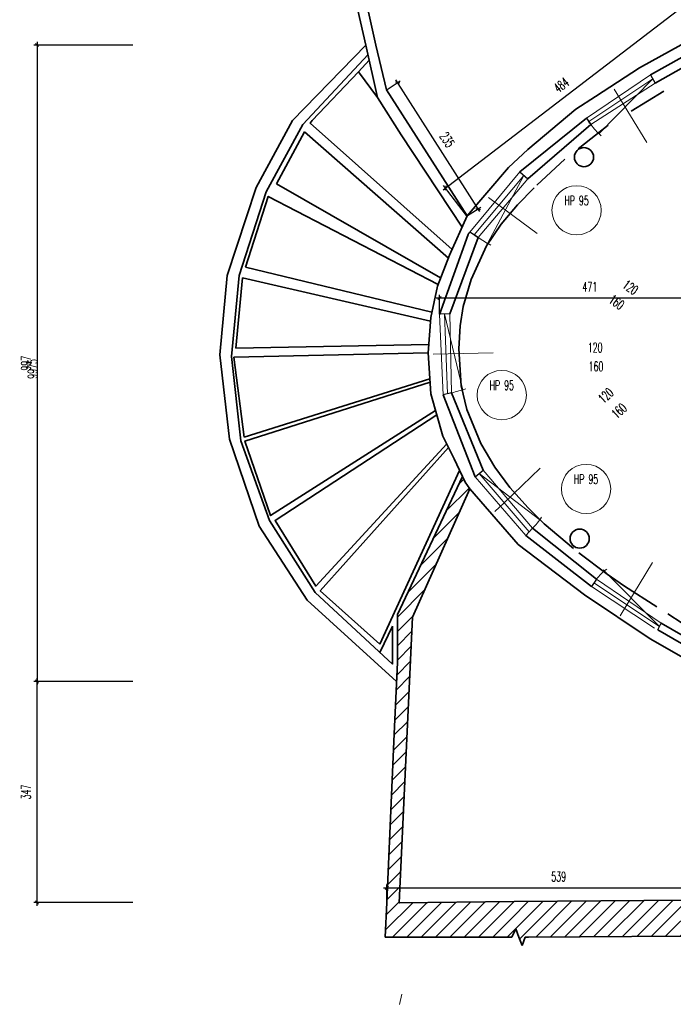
# Model space of a CAD drawing. Header units: millimetres. Extents: x 19887 to 192597, y -14203 to 39042.
# Tile 71 of 256: x 34316 to 35791, y -14061 to -11839. Entities that reach past the tile are written whole.
import ezdxf

# ---------------------------------------------------------------- set-up
doc = ezdxf.new("R2010")
doc.units = ezdxf.units.MM
doc.linetypes.add('ACAD_ISO03W100', pattern=[30, 12, -18])
doc.layers.get('Defpoints').update_dxf_attribs({"color": 4})
for name, color, linetype, lineweight in [('Basen_rzut_poziom_1_obrys', 252, 'Continuous', 35), ('Okna', 252, 'Continuous', 5), ('Schody', 252, 'Continuous', 5)]:
    doc.layers.add(name, color=color, linetype=linetype, lineweight=lineweight)
for name, color, linetype in [('Opis', 252, 'Continuous'), ('Wymiarowanie', 3, 'Continuous'), ('Wypełnienie', 252, 'Continuous')]:
    doc.layers.add(name, color=color, linetype=linetype)
doc.styles.add('ROMANS', font='romans.shx', dxfattribs={"width": 0.6})
doc.styles.get("Standard").update_dxf_attribs({"font": 'arial.ttf'})
doc.dimstyles.new('000001FB70622F18', dxfattribs={"dimtxt": 20, "dimasz": 5, "dimexe": 5, "dimexo": 1, "dimgap": 20, "dimtad": 1, "dimtoh": 1, "dimdec": 0, "dimtxsty": 'Standard', "dimblk": 'OBLIQUE', "dimcen": 0, "dimdle": 5, "dimclrd": 252, "dimclre": 252, "dimclrt": 252, "dimadec": 0, "dimazin": 0, "dimtfac": 1, "dimtdec": 0, "dimtmove": 0, "dimatfit": 3, "dimldrblk": 'OBLIQUE', "dimfxl": 150, "dimfxlon": 1, "dimlwd": 25, "dimlwe": 25, "dimarcsym": 1})
pattern_1 = [(45, (3252.028, -2175.285), (-11.22532, 11.22532), [])]

# ---------------------------------------------------------------- blocks, each defined once
blk = doc.blocks.new('_Oblique')
at = {"color": 0, "linetype": 'ByBlock', "lineweight": -2}
blk.add_line((-0.5, -0.5), (0.5, 0.5), dxfattribs=at)
blk = doc.blocks.new('*D946')
at = {"layer": 'Defpoints', "color": 0}
for p in [(-288.9, -5006.9), (-255.2, -5050.9), (-639.3, -5345)]:
    blk.add_point(p, dxfattribs=at)
at = {"layer": 'Wymiarowanie', "color": 252, "linetype": 'Continuous', "lineweight": 25}
for p, q in [((-676.9, -5304.1), (-284.9, -5003.8)), ((-255.8, -5050.1), (-292, -5002.9)), ((-639.9, -5344.2), (-676, -5297.1))]:
    blk.add_line(p, q, dxfattribs=at)
at = {"layer": 'Wymiarowanie', "color": 252, "linetype": 'ByBlock', "lineweight": 25, "xscale": 5, "yscale": 5, "zscale": 5}
for p, rotation in [((-288.9, -5006.9), 37.45126171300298), ((-673, -5301.1), 217.451261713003)]:
    blk.add_blockref('_Oblique', p, dxfattribs=dict(at, rotation=rotation))
at = {"layer": 'Wymiarowanie', "color": 252, "insert": (-491.6, -5140.1), "char_height": 15, "attachment_point": 5, "rotation": 37.4513, "style": 'ROMANS'}
blk.add_mtext('484', dxfattribs=at)
blk = doc.blocks.new('*D944')
at = {"layer": 'Defpoints', "color": 0}
for p in [(-748.2, -5136.1), (-765.5, -5147.2), (-639.3, -5345)]:
    blk.add_point(p, dxfattribs=at)
at = {"layer": 'Wymiarowanie', "color": 252, "linetype": 'Continuous', "lineweight": 25}
for p, q in [((-764.7, -5146.7), (-744, -5133.4)), ((-619.3, -5338.2), (-750.9, -5131.9)), ((-638.4, -5344.5), (-617.7, -5331.3))]:
    blk.add_line(p, q, dxfattribs=at)
at = {"layer": 'Wymiarowanie', "color": 252, "linetype": 'ByBlock', "lineweight": 25, "xscale": 5, "yscale": 5, "zscale": 5}
for p, rotation in [((-748.2, -5136.1), 122.5451466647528), ((-621.9, -5334), 302.5451466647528)]:
    blk.add_blockref('_Oblique', p, dxfattribs=dict(at, rotation=rotation))
at = {"layer": 'Wymiarowanie', "color": 252, "insert": (-670.3, -5225.6), "char_height": 15, "attachment_point": 5, "rotation": 302.5451, "style": 'ROMANS'}
blk.add_mtext('235', dxfattribs=at)
blk = doc.blocks.new('*D940')
at = {"layer": 'Defpoints', "color": 0}
for p in [(-797.7, -5077.2), (-1313, -6074.7), (-749.9, -6074.7)]:
    blk.add_point(p, dxfattribs=at)
at = {"layer": 'Wymiarowanie', "color": 252, "linetype": 'Continuous', "lineweight": 25}
for p, q in [((-1163, -5077.2), (-1318, -5077.2)), ((-1313, -5072.2), (-1313, -6079.7)), ((-1163, -6074.7), (-1318, -6074.7))]:
    blk.add_line(p, q, dxfattribs=at)
at = {"layer": 'Wymiarowanie', "color": 252, "linetype": 'ByBlock', "lineweight": 25, "xscale": 5, "yscale": 5, "zscale": 5}
for p, rotation in [((-1313, -5077.2), 90.00000000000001), ((-1313, -6074.7), 270)]:
    blk.add_blockref('_Oblique', p, dxfattribs=dict(at, rotation=rotation))
at = {"layer": 'Wymiarowanie', "color": 252, "insert": (-1330.5, -5575.9), "char_height": 15, "attachment_point": 5, "rotation": 90, "style": 'ROMANS'}
blk.add_mtext('997', dxfattribs=at)
blk = doc.blocks.new('*D939')
at = {"layer": 'Defpoints', "color": 0}
for p in [(-211.3, -5473.6), (-682.5, -5499.1), (-211.3, -6055.1)]:
    blk.add_point(p, dxfattribs=at)
at = {"layer": 'Wymiarowanie', "color": 252, "linetype": 'Continuous', "lineweight": 25}
for p, q in [((-687.5, -5473.6), (-206.3, -5473.6)), ((-682.5, -5498.1), (-682.5, -5468.6)), ((-211.3, -5623.6), (-211.3, -5468.6))]:
    blk.add_line(p, q, dxfattribs=at)
at = {"layer": 'Wymiarowanie', "color": 252, "linetype": 'ByBlock', "lineweight": 25, "xscale": 5, "yscale": 5, "zscale": 5, "rotation": 180}
blk.add_blockref('_Oblique', (-682.5, -5473.6), dxfattribs=at)
at = {"layer": 'Wymiarowanie', "color": 252, "linetype": 'ByBlock', "lineweight": 25, "xscale": 5, "yscale": 5, "zscale": 5}
blk.add_blockref('_Oblique', (-211.3, -5473.6), dxfattribs=at)
at = {"layer": 'Wymiarowanie', "color": 252, "insert": (-446.9, -5456.1), "char_height": 15, "attachment_point": 5, "style": 'ROMANS'}
blk.add_mtext('471', dxfattribs=at)
blk = doc.blocks.new('*D960')
at = {"layer": 'Defpoints', "color": 0}
for p in [(-226.3, -6398.1), (-765.1, -6421.3), (-226.3, -6421.3)]:
    blk.add_point(p, dxfattribs=at)
at = {"layer": 'Wymiarowanie', "color": 252, "linetype": 'Continuous', "lineweight": 25}
for p, q in [((-770.1, -6398.1), (-221.3, -6398.1)), ((-765.1, -6420.3), (-765.1, -6393.1)), ((-226.3, -6420.3), (-226.3, -6393.1))]:
    blk.add_line(p, q, dxfattribs=at)
at = {"layer": 'Wymiarowanie', "color": 252, "linetype": 'ByBlock', "lineweight": 25, "xscale": 5, "yscale": 5, "zscale": 5, "rotation": 180}
blk.add_blockref('_Oblique', (-765.1, -6398.1), dxfattribs=at)
at = {"layer": 'Wymiarowanie', "color": 252, "linetype": 'ByBlock', "lineweight": 25, "xscale": 5, "yscale": 5, "zscale": 5}
blk.add_blockref('_Oblique', (-226.3, -6398.1), dxfattribs=at)
at = {"layer": 'Wymiarowanie', "color": 252, "insert": (-495.7, -6380.6), "char_height": 15, "attachment_point": 5, "style": 'ROMANS'}
blk.add_mtext('539', dxfattribs=at)
blk = doc.blocks.new('*D959')
at = {"layer": 'Defpoints', "color": 0}
for p in [(-1313, -6074.7), (-749.9, -6074.7), (-765.1, -6421.3)]:
    blk.add_point(p, dxfattribs=at)
at = {"layer": 'Wymiarowanie', "color": 252, "linetype": 'Continuous', "lineweight": 25}
for p, q in [((-1163, -6074.7), (-1318, -6074.7)), ((-1313, -6426.3), (-1313, -6069.7)), ((-1163, -6421.3), (-1318, -6421.3))]:
    blk.add_line(p, q, dxfattribs=at)
at = {"layer": 'Wymiarowanie', "color": 252, "linetype": 'ByBlock', "lineweight": 25, "xscale": 5, "yscale": 5, "zscale": 5}
for p, rotation in [((-1313, -6074.7), 90.00000000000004), ((-1313, -6421.3), 270.0000000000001)]:
    blk.add_blockref('_Oblique', p, dxfattribs=dict(at, rotation=rotation))
at = {"layer": 'Wymiarowanie', "color": 252, "insert": (-1330.5, -6248), "char_height": 15, "attachment_point": 5, "rotation": 90, "style": 'ROMANS'}
blk.add_mtext('347', dxfattribs=at)
blk = doc.blocks.new('G$CF5E15B28')
at = {"layer": 'Wypełnienie'}
h = blk.add_hatch(dxfattribs=at)
h.set_pattern_fill('ANSI31', color=253, scale=5, angle=90)
h.set_pattern_definition(pattern_1)
h.paths.add_polyline_path([(1315.6, -6425.8), (1315.6, -6421.3), (83.7, -6430.3), (-170.6, -6431), (-170.6, -6417.4), (-209.7, -6418), (-209.7, -6396.4), (-210.8, -6396.4), (-210.8, -6392), (-220.5, -6392), (-220.5, -6393.7), (-226.3, -6393.7), (-226.3, -6417), (-554.5, -6419.4), (-565.6, -6419.5), (-574.8, -6475.5), (-569.1, -6475.5), (-563.1, -6462.5), (-558.1, -6475.5), (-553.1, -6488.5), (-548.1, -6475.5), (-543.1, -6475.5), (-219.9, -6473.5), (-219.8, -6505.6), (-214.1, -6505.6), (-208.1, -6492.6), (-203.1, -6505.6), (-198.1, -6518.6), (-193.1, -6505.6), (-185.6, -6505.2), (-185.7, -6473.2), (292.8, -6469.2), (293, -6507.3), (295.7, -6507.3), (298.7, -6500.9), (301.1, -6507.3), (303.6, -6513.6), (306, -6507.3), (309.2, -6507.1), (309.2, -6469.1), (787.3, -6462.7), (787.3, -6507.3), (789.2, -6507.3), (792.1, -6500.9), (794.6, -6507.3), (797, -6513.6), (799.5, -6507.3), (802.6, -6507.1), (802.6, -6461.9), (1315.6, -6459.9)])
h.paths.add_polyline_path([(1592, -6423.6), (1496.3, -6423.6), (1496.3, -6444.3), (1483.9, -6444.3), (1483.9, -6456), (1438.3, -6456), (1438.3, -6451.3), (1392.8, -6451.3), (1392.8, -6445.2), (1383, -6445.2), (1383, -6425.8), (1315.6, -6425.8), (1315.6, -6459.9), (1348.9, -6459.9), (1348.9, -6479.3), (1358.7, -6479.3), (1358.7, -6485.5), (1404.2, -6485.5), (1404.2, -6490.1), (1510.2, -6490.1), (1510.1, -6525.5), (1515.8, -6525.5), (1521.7, -6512.5), (1526.7, -6525.5), (1531.7, -6538.5), (1536.7, -6525.5), (1544.3, -6525.1), (1544.3, -6473), (1561.8, -6473), (1561.8, -6455.9), (1592, -6457)])
h.paths.add_polyline_path([(-724.6, -5974), (-634.7, -5772.6), (-642.5, -5762.3), (-646.6, -5753.4), (-748.5, -5969.9), (-748.5, -6044.9), (-753.7, -6157), (-765.1, -6421.3), (-745.4, -6421.7)])
h.paths.add_polyline_path([(108.9, -4624), (80.7, -4624), (81.6, -4637.3), (-190.7, -4637.9), (-190.7, -4625.2), (-247.7, -4625.2), (-247.7, -4632.7), (-384.6, -4630.4), (-381.8, -4456.7), (-409.3, -4456.7), (-408.3, -4356), (-380.3, -4356.4), (-374.8, -3966), (-403.4, -3966), (-402, -3864.7), (-374.3, -3865.4), (-368, -3433.4), (-397.8, -3433.7), (-397.3, -3383.2), (-413.3, -3383), (-413.9, -3449.9), (-384.3, -3449.6), (-390, -3849), (-417.7, -3848.3), (-419.6, -3982), (-391, -3982), (-396.1, -4340.2), (-424.1, -4339.8), (-425.4, -4472.6), (-398, -4472.7), (-400.2, -4658.2), (-400.4, -4668.2), (-400.4, -4674.2), (-240.5, -4673.1), (-240.5, -4687.8), (-232.4, -4687.8), (-232.4, -4689.7), (-212.4, -4689.7), (-212.4, -4685.8), (-210.5, -4685.8), (-210.5, -4664.4), (108.9, -4664.4)])
h = blk.add_hatch(dxfattribs=at)
h.set_pattern_fill('ANSI31', color=253, scale=5, angle=90)
h.set_pattern_definition(pattern_1)
h.paths.add_polyline_path([(-565.6, -6419.5), (-745.4, -6421.7), (-765.1, -6421.3), (-767.4, -6475.5), (-574.8, -6475.5)])
at = {"layer": 'Basen_rzut_poziom_1_obrys', "color": 253}
for p, q in [((-351.7, -5123.7, 0), (-232.5, -5057.1, 0)), ((-344.4, -5137, 0), (-226.7, -5070, 0)), ((-556.8, -5276, 0), (-452.1, -5192, 0)), ((-544.2, -5286.8, 0), (-445.2, -5201.9, 0)), ((-682.5, -5499.5, 0), (-637.8, -5374.1, 0)), ((-621.8, -5378.9, 0), (-666.5, -5498.4, 0)), ((-626.5, -5754.1, 0), (-676.9, -5625.5, 0)), ((-663.4, -5622.3, 0), (-614.3, -5743.6, 0)), ((-444.5, -5926, 0), (-547.2, -5845.7, 0)), ((-536.8, -5834.5, 0), (-436.3, -5914.6, 0)), ((-335.2, -5983.4, 0), (-211.3, -6055.1, 0)), ((-211.8, -6067.9, 0), (-340.5, -5994, 0))]:
    blk.add_line(p, q, dxfattribs=at)
at = {"layer": 'Basen_rzut_poziom_1_obrys', "color": 253, "elevation": 0}
for points in [[(-797.7, -5077.2), (-891.2, -4667.6), (-949.8, -4446.4), (-979.2, -4341.8), (-1032.5, -4146.9), (-1052.4, -4073.5), (-1060.8, -4000.5), (-1070.6, -3918.7), (-1080.4, -3836.3), (-1088.4, -3762.9), (-1098.4, -3664.3), (-1114.2, -3517.9)], [(-1106.1, -3459.8), (-1074.6, -3744.6), (-1059.9, -3881.1), (-1047.2, -3980.9), (-1036.7, -4073.7), (-986.3, -4261.3), (-923.6, -4487.6), (-891.7, -4603), (-878.2, -4656.7), (-825.7, -4881.2), (-782.3, -5077.2), (-765.5, -5147.2)], [(-257.6, -4683.4), (-255.2, -5050.9), (-304, -5076.8), (-369.1, -5113.1), (-438.2, -5157.6), (-468.7, -5177.9), (-543.9, -5241.1), (-574.5, -5269), (-639.3, -5345)], [(-797.7, -5077.2), (-912.7, -5195.5), (-969.8, -5300.5), (-1014.9, -5438.2), (-1026.6, -5562.8), (-1011.6, -5695), (-964.9, -5831.1), (-889.8, -5947.4), (-749.9, -6074.7)], [(-797.7, -5077.2), (-779.4, -5159.3), (-742.4, -5217.7), (-647.1, -5362.6)], [(-1008.6, -5565.5), (-996.1, -5438.3), (-954.2, -5307.3), (-896.6, -5201.9), (-794.4, -5092)], [(-809.2, -5119.3), (-792.4, -5100.8)], [(-881.9, -5195.7), (-809.2, -5119.3)], [(-809.2, -5119.3), (-779.4, -5159.3)], [(-765.5, -5147.2), (-639.3, -5345)], [(-881.9, -5195.7), (-885.3, -5199.5), (-662.6, -5397.5)], [(-938, -5294.9), (-894, -5213.1)], [(-894, -5213.1), (-668.4, -5411)], [(-680.7, -5442.3), (-938, -5294.9)], [(-986.5, -5425.4), (-950.8, -5314.4), (-684.6, -5452.5)], [(-639.3, -5345), (-666.6, -5406.5), (-685.7, -5455.2), (-696.3, -5504.3), (-700.4, -5559.6), (-696.1, -5624), (-677, -5690), (-659.5, -5725.6), (-642.5, -5762.3), (-634.7, -5772.6)], [(-986.5, -5425.4), (-694.4, -5495.7)], [(-1001.5, -5552.2), (-991.1, -5442.3), (-696.7, -5510.1)], [(-1001.5, -5552.2), (-699.4, -5546.3)], [(-1008.6, -5565.5), (-993.7, -5697.3), (-948.8, -5822.5), (-877.4, -5935.2), (-756.2, -6047.6), (-756.2, -5988)], [(-700.4, -5559.6), (-1004.5, -5566.3)], [(-988.3, -5691.8), (-1004.5, -5566.3)], [(-988.3, -5691.8), (-697.7, -5600.5)], [(-697.3, -5605.4), (-987.3, -5698), (-947, -5814.6), (-688.5, -5650)], [(-686.5, -5657), (-940.1, -5822.3), (-876.3, -5925.2), (-671.1, -5702)], [(-668.3, -5707.8), (-869.4, -5932.9), (-776.2, -6016.5)], [(-651, -5743.9), (-776.2, -6016.5)], [(-765.1, -6421.3), (-753.7, -6157), (-748.5, -6044.9), (-748.5, -5969.9), (-646.6, -5753.4)], [(-634.7, -5772.6), (-724.6, -5974), (-745.4, -6421.7), (-745.4, -6421.7)], [(-634.7, -5772.6), (-559.1, -5859.9), (-455.1, -5939.1), (-352.6, -6007.9), (-234.1, -6075.1)], [(-775.9, -6029.3), (-756.2, -5988)], [(-218.3, -6392), (-220.5, -6392), (-220.5, -6393.7), (-226.3, -6393.7), (-226.3, -6417), (-565.6, -6419.5)], [(-745.4, -6421.7), (-565.6, -6419.5)], [(-574.8, -6475.5), (-767.4, -6475.5), (-765.1, -6421.3)], [(-767.4, -6475.5), (-765.1, -6421.3)], [(-563.1, -6462.5), (-569.1, -6475.5)], [(-558.1, -6475.5), (-563.1, -6462.5)], [(-569.1, -6475.5), (-574.8, -6475.5)], [(-553.1, -6488.5), (-558.1, -6475.5)], [(-548.1, -6475.5), (-553.1, -6488.5)], [(-543.1, -6475.5), (-548.1, -6475.5)], [(-543.1, -6475.5), (-548.1, -6475.5)], [(-543.1, -6475.5), (-219.9, -6473.5)]]:
    blk.add_lwpolyline(points, dxfattribs=at)
at = {"layer": 'Basen_rzut_poziom_1_obrys', "color": 253, "linetype": 'ACAD_ISO03W100', "ltscale": 5, "elevation": 0}
blk.add_lwpolyline([(-232.3, -5093.8), (-330.9, -5149.5), (-418.1, -5202.7), (-485.9, -5255.8), (-534.3, -5301.1), (-560.5, -5327.5), (-585.9, -5357.9), (-608.7, -5392.1), (-633.1, -5444.5), (-645.4, -5487.1), (-650.3, -5517.4), (-652.3, -5553.3), (-648.5, -5611.1), (-639.6, -5648.2), (-617.6, -5701.6), (-595.6, -5739), (-572.1, -5770.6), (-543.8, -5802.5), (-518.4, -5827.9), (-464.2, -5873), (-419.8, -5906.7), (-392.6, -5925.6), (-324.6, -5968.8), (-262.1, -6009.5)], dxfattribs=at)
at = {"layer": 'Basen_rzut_poziom_1_obrys', "color": 253}
for centre in [(-456.1, -5252.9, 0), (-462.8, -5850.8, 0)]:
    blk.add_circle(centre, 15, dxfattribs=at)
at = {"layer": 'Okna', "color": 253}
for p, q in [((-452.1, -5192, 0), (-351.7, -5123.7, 0)), ((-344.4, -5137, 0), (-445.2, -5201.9, 0)), ((-634.9, -5370.6, 0), (-556.8, -5276, 0)), ((-621.8, -5378.9, 0), (-544.2, -5286.8, 0)), ((-676.9, -5625.5, 0), (-682.5, -5499.5, 0)), ((-666.5, -5498.4, 0), (-663.4, -5622.3, 0)), ((-547.2, -5845.7, 0), (-626.5, -5754.1, 0)), ((-614.3, -5743.6, 0), (-536.8, -5834.5, 0)), ((-345.7, -5991, 0), (-444.5, -5926, 0)), ((-436.3, -5914.6, 0), (-335.2, -5983.4, 0))]:
    blk.add_line(p, q, dxfattribs=at)
at = {"layer": 'Okna', "color": 253, "elevation": 0}
for points in [[(-448.7, -5197), (-348, -5130.3)], [(-433, -5216.1), (-348, -5130.3)], [(-408.7, -5146.5), (-357.6, -5229.7)], [(-628.3, -5374.7), (-550.5, -5281.4)], [(-607.2, -5388.1), (-550.5, -5281.4)], [(-589.4, -5328.1), (-605.5, -5316.2)], [(-589.4, -5328.1), (-529.6, -5372.3)], [(-674.5, -5498.7), (-670.1, -5623.9)], [(-674.5, -5498.7), (-645.8, -5618.1)], [(-692.3, -5561.6), (-598.4, -5559.4)], [(-581.2, -5794.5), (-524.6, -5740.4)], [(-620.4, -5748.8), (-542, -5840.1)], [(-620.4, -5748.8), (-525.4, -5821.5)], [(-581.2, -5794.5), (-595.6, -5808.3)], [(-389.1, -5954.5), (-348.5, -5888.1)], [(-425.9, -5899.9), (-337.8, -5988.7)], [(-440.4, -5920.3), (-337.8, -5988.7)], [(-389.1, -5954.5), (-399.6, -5971.6)]]:
    blk.add_lwpolyline(points, dxfattribs=at)
at = {"layer": 'Okna', "color": 253}
for centre in [(-467.7, -5336.2, 0), (-584.9, -5625.8, 0), (-452.8, -5773, 0)]:
    blk.add_circle(centre, 38.6, dxfattribs=at)
for centre, radius, start, end in [((-348, -5130.3, 0), 120.7, 216.3449, 227.6366), ((-547.8, -5277.8, 0), 125.2, 233.8131, 244.3558), ((-710.7, -5418.3, 0), 209.4, 283.0521, 289.3318), ((-605.1, -5763.3, 0), 98.7, 313.7793, 326.7655), ((-378.5, -5955.8, 0), 71.1, 126.2336, 144.5576)]:
    blk.add_arc(centre, radius, start, end, dxfattribs=at)
at = {"layer": 'Opis', "color": 253}
for p, q in [((-351.7, -5123.7, 0), (-344.4, -5137, 0)), ((-637.8, -5374.1, 0), (-634.9, -5370.6, 0)), ((-666.5, -5498.4, 0), (-682.5, -5499.1, 0)), ((-663.4, -5622.3, 0), (-676.9, -5625.5, 0))]:
    blk.add_line(p, q, dxfattribs=at)
at = {"layer": 'Opis', "color": 253, "elevation": 0}
for points in [[(-452.1, -5192), (-445.2, -5201.9)], [(-446.9, -5199.6), (-448.7, -5197)], [(-556.8, -5276), (-544.2, -5286.8)], [(-621.8, -5378.9), (-634.9, -5370.6)], [(-628.3, -5374.7), (-621.8, -5378.9)], [(-626.5, -5754.1), (-614.3, -5743.6)], [(-547.2, -5845.7), (-536.8, -5834.5)], [(-436.3, -5914.6), (-444.5, -5926)], [(-340.5, -5994), (-335.2, -5983.4)]]:
    blk.add_lwpolyline(points, dxfattribs=at)
at = {"layer": 'Schody', "color": 253}
blk.add_line((-741.6, -6564.6, 0), (-744.9, -6580.8, 0), dxfattribs=at)
at = {"layer": 'Okna', "color": 253, "char_height": 15, "width": 190.296, "attachment_point": 3, "style": 'ROMANS'}
for s, insert, rotation in [('120', (-246, -5370.1, 0), 301.0137), ('160', (-273, -5385.5, 0), 301.0137), ('120', (-369.5, -5457.5, 0), 324.7544), ('160', (-391.2, -5480.7, 0), 324.7544), ('120', (-427, -5543.9, 0), 359.6145), ('160', (-425.7, -5573.4, 0), 359.6145), ('120', (-418.4, -5613.3, 0), 42.456), ('160', (-397.6, -5637.2, 0), 42.456), ('120', (-278.2, -5737.2, 0), 56.6255), ('160', (-251.3, -5755.2, 0), 56.6255)]:
    blk.add_mtext(s, dxfattribs=dict(at, insert=insert, rotation=rotation))
at = {"layer": 'Okna', "color": 253, "char_height": 15, "width": 157.291, "attachment_point": 1, "style": 'ROMANS'}
for insert in [(-486.8, -5313.4, 0), (-604, -5603, 0), (-471.9, -5750.2, 0)]:
    blk.add_mtext('HP 95', dxfattribs=dict(at, insert=insert))
at = {"layer": 'Wymiarowanie', "color": 253, "insert": (-1320.1, -5584.8, 0), "char_height": 15, "attachment_point": 5, "rotation": 90, "style": 'ROMANS'}
blk.add_mtext('9975', dxfattribs=at)
at = {"layer": 'Wymiarowanie', "color": 253}
for p1, p2, distance, picture, middle in [((-639.3, -5345, 0), (-255.2, -5050.9, 0), 55.4, '*D946', (-491.6, -5140.1, 0)), ((-639.3, -5345, 0), (-765.5, -5147.2, 0), -20.6, '*D944', (-670.3, -5225.6, 0)), ((-765.1, -6421.3, 0), (-226.3, -6421.3, 0), 23.2, '*D960', (-495.7, -6380.6, 0))]:
    dim = blk.add_aligned_dim(p1=p1, p2=p2, distance=distance, dimstyle='000001FB70622F18', override={"dimtxt": 15, "dimgap": 10, "dimtxsty": 'ROMANS'}, dxfattribs=at)
    dim.commit()
    dim.dimension.update_dxf_attribs({"geometry": picture, "text_midpoint": middle})
for base, p1, p2, angle, picture, middle in [((-1312.9733, -6074.6666, 0), (-797.6679, -5077.2012, 0), (-749.9056, -6074.6666, 0), 90, '*D940', (-1330.4733, -5575.9339, 0)), ((-211.3, -5473.6, 0), (-682.5, -5499.1, 0), (-211.3, -6055.1, 0), 0, '*D939', (-446.9, -5456.1, 0)), ((-1313, -6074.7, 0), (-765.1, -6421.3, 0), (-749.9, -6074.7, 0), 90, '*D959', (-1330.5, -6248, 0))]:
    dim = blk.add_linear_dim(base=base, p1=p1, p2=p2, angle=angle, dimstyle='000001FB70622F18', override={"dimtxt": 15, "dimgap": 10, "dimtxsty": 'ROMANS'}, dxfattribs=at)
    dim.commit()
    dim.dimension.update_dxf_attribs({"geometry": picture, "text_midpoint": middle})

msp = doc.modelspace()

# ---------------------------------------------------------------- block references
at = {"xscale": 1.44, "yscale": 1.44, "zscale": 1.44}
msp.add_blockref('G$CF5E15B28', (36246.3, -4584.8, 0), dxfattribs=at)

doc.saveas('drawing.dxf')
